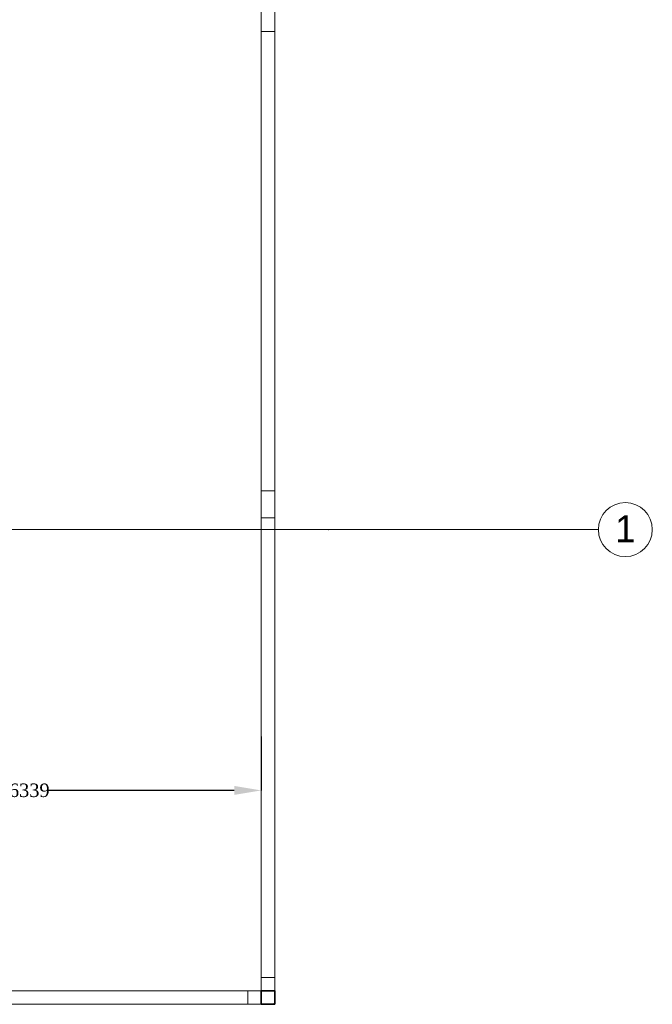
# Model space of a CAD drawing. Header units: millimetres. Extents: x 0 to 88385, y 0 to 41127.
# Tile 183 of 244: x 86039 to 88385, y 12903 to 16553. Entities that reach past the tile are written whole.
import ezdxf
from ezdxf.enums import TextEntityAlignment as Align

# ---------------------------------------------------------------- set-up
doc = ezdxf.new("R2010")
doc.units = ezdxf.units.MM
doc.header["$MEASUREMENT"] = 0
for name, color, linetype in [('- განათება', 7, 'Continuous'), ('Structural - Bearing', 7, 'Continuous'), ('Structural - Grid', 7, 'Continuous')]:
    doc.layers.add(name, color=color, linetype=linetype)
for name, color, linetype, lineweight in [('Archicad Windows_Pen_No__1', 7, 'Continuous', 13), ('Structural - Bearing_Pen_No__1', 7, 'Continuous', 13), ('Structural - Bearing_Pen_No__27', 7, 'Continuous', 35)]:
    doc.layers.add(name, color=color, linetype=linetype, lineweight=lineweight)
doc.layers.add('Structural - Grid_Pen_No__81', color=7, linetype='Continuous', lineweight=20, true_color=0x6a6a6a)
doc.styles.add('GENERATED_STYLE_2', font='txt')
doc.styles.get("Standard").update_dxf_attribs({"font": 'sylfaen.ttf'})
doc.dimstyles.get("Standard").update_dxf_attribs({"dimtxt": 0.18, "dimasz": 0.18, "dimexe": 0.18, "dimexo": 0.0625, "dimgap": 0.09, "dimtad": 0, "dimtih": 1, "dimtoh": 1, "dimdec": 4, "dimzin": 0, "dimdsep": 46, "dimtxsty": 'Standard', "dimcen": 0.09, "dimadec": 0, "dimazin": 0, "dimtfac": 1, "dimtdec": 4, "dimtofl": 0, "dimtmove": 0, "dimatfit": 3, "dimfxl": 1, "dimtolj": 1, "dimtzin": 0, "dimarcsym": 0})
pattern_1 = [(45, (0, 0), (-127.2792, 127.2792), [])]

# ---------------------------------------------------------------- blocks, each defined once
blk = doc.blocks.new('Slab_1', base_point=(2744.3, 12903.1))
at = {"layer": 'Structural - Bearing_Pen_No__1', "color": 7, "linetype": 'Continuous', "lineweight": 13, "flags": 128}
blk.add_lwpolyline([(2744.3, 12903.1), (2744.3, 39238), (-9233.8, 39238), (-16833.8, 39238), (-23183.8, 39238), (-23183.8, 32838), (-47183.8, 32838), (-47183.8, 12903.1)], close=True, dxfattribs=at)
blk = doc.blocks.new('Horizontal Multi-Sash Window_5')
at = {"layer": 'Archicad Windows_Pen_No__1', "color": 7, "linetype": 'Continuous', "lineweight": 13}
for p, q in [((-9017.5, 0), (9017.5, 0)), ((-9017.5, 0), (-8967.5, 0)), ((-9017.5, 0), (-9017.5, -50)), ((-9017.5, 0), (-9017.5, -50)), ((-8967.5, 0), (-8967.5, -50)), ((-8967.5, 0), (-7264, 0)), ((-7264, -50), (-7264, 0)), ((-7264, 0), (-7214, 0)), ((-7214, 0), (-7164, 0)), ((-7164, 0), (-7164, -50)), ((-7164, 0), (-5460.5, 0)), ((-5460.5, -50), (-5460.5, 0)), ((-5460.5, 0), (-5410.5, 0)), ((-9017.5, -50), (9017.5, -50)), ((-8967.5, -50), (-9017.5, -50)), ((-7264, -50), (-8967.5, -50)), ((-7214, -50), (-7264, -50)), ((-7164, -50), (-7214, -50)), ((-5460.5, -50), (-7164, -50)), ((-5410.5, -50), (-5460.5, -50))]:
    blk.add_line(p, q, dxfattribs=at)
blk = doc.blocks.new('Wall_6', base_point=(2744.3, 32838))
at = {"layer": 'Structural - Bearing', "linetype": 'Continuous', "lineweight": 0, "true_color": 0x000000}
h = blk.add_hatch(dxfattribs=at)
h.set_pattern_fill('MASONRY_BLOCK', color=18, style=0, pattern_type=2)
h.set_pattern_definition(pattern_1)
h.paths.add_polyline_path([(2694.3, 12903.1), (2744.3, 12903.1), (2694.3, 12953.1)])
h = blk.add_hatch(dxfattribs=at)
h.set_pattern_fill('MASONRY_BLOCK', color=18, style=0, pattern_type=2)
h.set_pattern_definition(pattern_1)
h.paths.add_polyline_path([(2694.3, 12953.1), (2744.3, 12903.1), (2744.3, 12953.1)])
at = {"layer": 'Structural - Bearing_Pen_No__27', "color": 7, "linetype": 'Continuous', "lineweight": 35}
blk.add_line((2694.3, 12953.1), (2744.3, 12953.1), dxfattribs=at)
at = {"layer": 'Structural - Bearing_Pen_No__27', "color": 7, "linetype": 'Continuous', "lineweight": 35, "flags": 128}
for points in [[(2744.3, 12903.1), (2744.3, 12953.1)], [(2744.3, 12903.1), (2694.3, 12903.1)]]:
    blk.add_lwpolyline(points, dxfattribs=at)
at = {"layer": 'Archicad Windows_Pen_No__1', "color": 7, "linetype": 'Continuous', "lineweight": 13, "zscale": 1000, "rotation": 89.99999999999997}
blk.add_blockref('Horizontal Multi-Sash Window_5', (2694.3, 21970.5), dxfattribs=at)
blk = doc.blocks.new('Horizontal Multi-Sash Window_6')
at = {"layer": 'Archicad Windows_Pen_No__1', "color": 7, "linetype": 'Continuous', "lineweight": 13}
for p, q in [((-900, 0), (900, 0)), ((-900, 0), (-850, 0)), ((-900, 0), (-900, -50)), ((-900, 0), (-900, -50)), ((-850, 0), (-850, -50)), ((-850, 0), (850, 0)), ((850, -50), (850, 0)), ((850, 0), (900, 0)), ((900, 0), (900, -50)), ((900, 0), (900, -50)), ((-900, -50), (900, -50)), ((-850, -50), (-900, -50)), ((850, -50), (-850, -50)), ((900, -50), (850, -50))]:
    blk.add_line(p, q, dxfattribs=at)
blk = doc.blocks.new('Wall_7', base_point=(2744.3, 12903.1))
at = {"layer": 'Structural - Bearing_Pen_No__27', "color": 7, "linetype": 'Continuous', "lineweight": 35}
blk.add_line((2694.3, 12953.1), (2694.3, 12903.1), dxfattribs=at)
at = {"layer": 'Archicad Windows_Pen_No__1', "color": 7, "linetype": 'Continuous', "lineweight": 13, "xscale": -1, "zscale": 1000}
blk.add_blockref('Horizontal Multi-Sash Window_6', (1794.3, 12953.1), dxfattribs=at)
blk = doc.blocks.new('Standard grid marker')
at = {"layer": 'Structural - Grid_Pen_No__81', "color": 251, "linetype": 'Continuous', "lineweight": 20, "true_color": 0x6a6a6a}
for q in [(0, 0), (51328.1, 0)]:
    blk.add_line((1000, 0), q, dxfattribs=at)
blk.add_circle((-100, 0), 100, dxfattribs=at)
blk.add_point((1000, 0), dxfattribs=at)
blk.add_point((1000, 0), dxfattribs=at)
at = {"layer": 'Structural - Grid_Pen_No__81', "color": 251, "lineweight": 20, "true_color": 0x6a6a6a, "style": 'GENERATED_STYLE_2'}
for tag, p in [('AC_MarkerText_1_0', (-100, -144)), ('AC_MarkerText_1_1', (52428.1, -144))]:
    blk.add_attdef(tag, text='', height=100, rotation=180, dxfattribs=at).set_placement(p, align=Align.TOP_CENTER)
blk = doc.blocks.new('*D1019')
at = {"layer": '- განათება', "color": 0, "lineweight": -2, "transparency": 16777216}
for p, q in [((85591.9, 13887.9), (85591.9, 13695.8)), ((86934.6, 13895.9), (86934.6, 13695.8)), ((85691.9, 13696), (85840.2, 13696)), ((86834.6, 13696), (86139.2, 13696))]:
    blk.add_line(p, q, dxfattribs=at)
at = {"layer": '- განათება', "color": 0, "transparency": 16777216}
for points in [[(85691.9, 13712.7), (85691.9, 13679.3), (85591.9, 13696)], [(86834.6, 13712.7), (86834.6, 13679.3), (86934.6, 13696)]]:
    blk.add_solid(points, dxfattribs=at)
at = {"layer": 'Defpoints', "color": 0, "transparency": 16777216}
for p in [(85591.9, 13888), (86934.6, 13896), (85591.9, 13696)]:
    blk.add_point(p, dxfattribs=at)
at = {"layer": '- განათება', "color": 0, "transparency": 16777216, "insert": (85989.7, 13696), "char_height": 50, "attachment_point": 5}
blk.add_mtext('\\A1;{\\fSylfaen|b0|i0|c0|p18;1342.6339}', dxfattribs=at)

msp = doc.modelspace()

# ---------------------------------------------------------------- block references
at = {"layer": 'Structural - Bearing', "color": 7, "linetype": 'Continuous', "lineweight": 13}
msp.add_blockref('Slab_1', (86984.57817, 12903.05519), dxfattribs=at)
at = {"layer": 'Structural - Bearing', "color": 7, "lineweight": 35}
for name, p in [('Wall_6', (86984.57817, 32837.98097)), ('Wall_7', (86984.57817, 12903.05519))]:
    msp.add_blockref(name, p, dxfattribs=at)
at = {"layer": 'Structural - Grid', "color": 8, "linetype": 'Continuous', "lineweight": 15}
ref = msp.add_blockref('Standard grid marker', (88184.57817, 14662.98097), dxfattribs=dict(at, zscale=1000, rotation=180))
ref.add_attrib('AC_MarkerText_1', '1', dxfattribs={"layer": 'Structural - Grid_Pen_No__81', "color": 251, "lineweight": 20, "true_color": 0x6a6a6a, "height": 100, "rotation": 360, "style": 'GENERATED_STYLE_2'}).set_placement((88284.57817, 14715.96278), align=Align.TOP_CENTER)

# ---------------------------------------------------------------- dimensions: what is measured, and where the dimension line sits
at = {"layer": '- განათება', "color": 1}
dim = msp.add_linear_dim(base=(85591.9443, 13696), p1=(86934.57817, 13896), p2=(85591.9443, 13887.98097), angle=180, text='{\\fSylfaen|b0|i0|c0|p18;<>}', dimstyle='Standard', override={"dimtxt": 50, "dimasz": 100}, dxfattribs=at)
dim.commit()
dim.dimension.update_dxf_attribs({"geometry": '*D1019', "text_midpoint": (85989.70934, 13696), "dimtype": 160})

doc.saveas('drawing.dxf')
